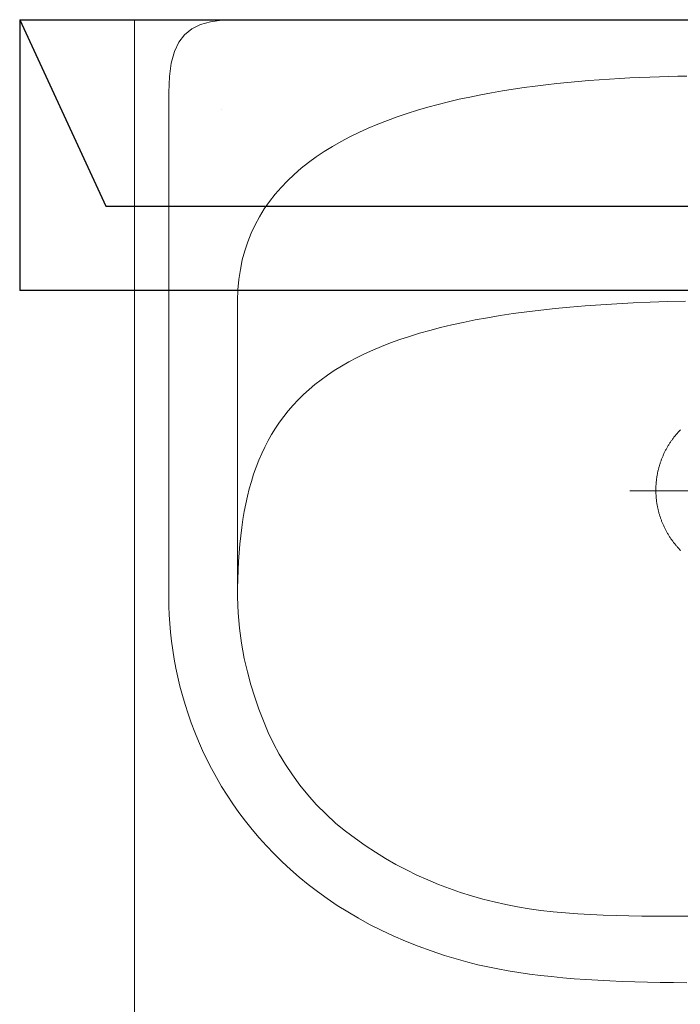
# Model space of a CAD drawing. Header units: centimetres. Extents: x 88729 to 133553, y -16225 to 14174.
# Tile 140 of 231: x 91544 to 91573, y -6669 to -6626. Entities that reach past the tile are written whole.
import ezdxf
from ezdxf.enums import TextEntityAlignment as Align

# ---------------------------------------------------------------- set-up
doc = ezdxf.new("R2010")
doc.units = ezdxf.units.CM
doc.layers.add('A-ARMATURA', color=252, linetype='Continuous', lineweight=5)
doc.layers.add('E_Istn_pozostaje', color=132, linetype='Continuous', lineweight=25)
for name, color, linetype in [('A-SUFITY', 252, 'Continuous'), ('E_PODKLAD', 7, 'Continuous'), ('R-MET-IWE', 252, 'Continuous')]:
    doc.layers.add(name, color=color, linetype=linetype)
doc.styles.get("Standard").update_dxf_attribs({"font": 'txt.shx'})

# ---------------------------------------------------------------- blocks, each defined once
blk = doc.blocks.new('RLX_F50_18W')
at = {"ltscale": 0.1}
for p, q in [((5.9, 31.5), (-5.9, 31.5)), ((-5.9, -31.5), (-5.9, 31.5)), ((5.9, 31.5), (-2.224, 27.739)), ((5.9, 31.5), (5.9, -31.5)), ((-2.224, 27.739), (-2.224, 0))]:
    blk.add_line(p, q, dxfattribs=at)
at = {"ltscale": 0.1, "flags": 9}
blk.add_attdef('RLXLUM', (0, 0), '', height=0.1, dxfattribs=at)
blk = doc.blocks.new('A$C3A7D2EB8')
at = {"layer": 'A-ARMATURA'}
for p, q in [((22.711, 16.627), (22.711, 16.627)), ((3.75, 0.027), (3.75, 0.027))]:
    blk.add_line(p, q, dxfattribs=at)
for points in [[(-0.008, 20.535), (22.115, 20.535), (22.679, 20.513), (23.178, 20.443), (23.613, 20.319), (23.987, 20.133), (24.299, 19.879), (24.552, 19.551), (24.746, 19.142), (24.884, 18.645), (24.965, 18.054), (24.992, 17.362), (24.992, -4.665), (24.988, -5.035), (24.973, -5.409), (24.95, -5.788), (24.917, -6.171), (24.873, -6.557), (24.82, -6.947), (24.757, -7.339), (24.682, -7.734), (24.598, -8.13), (24.502, -8.528), (24.396, -8.927), (24.278, -9.327), (24.149, -9.727), (24.009, -10.127), (23.857, -10.526), (23.693, -10.925), (23.516, -11.322), (23.328, -11.717), (23.127, -12.111), (22.914, -12.502), (22.688, -12.89), (22.449, -13.274), (22.197, -13.655), (21.931, -14.032), (21.652, -14.404), (21.359, -14.771), (21.053, -15.132), (20.732, -15.488), (20.398, -15.838), (20.049, -16.181), (19.685, -16.518), (19.307, -16.846), (18.913, -17.167), (18.505, -17.48), (18.081, -17.784), (17.642, -18.08), (17.188, -18.365), (16.717, -18.641), (16.231, -18.907), (15.728, -19.162), (15.209, -19.406), (14.674, -19.639), (14.122, -19.859), (13.553, -20.068), (12.966, -20.264), (12.363, -20.446), (12.363, -20.446), (11.945, -20.561), (11.518, -20.667), (11.084, -20.764), (10.641, -20.853), (10.19, -20.934), (9.731, -21.008), (9.264, -21.075), (8.788, -21.134), (8.304, -21.188), (7.811, -21.235), (7.31, -21.277), (6.8, -21.313), (6.282, -21.345), (5.754, -21.372), (5.219, -21.394), (4.674, -21.413), (4.12, -21.428), (3.558, -21.44), (2.986, -21.449), (2.406, -21.456)], [(2.136, -18.545), (2.688, -18.548), (3.244, -18.55), (3.803, -18.55), (4.363, -18.546), (4.924, -18.539), (5.484, -18.526), (6.042, -18.508), (6.597, -18.484), (7.147, -18.452), (7.692, -18.412), (8.23, -18.362), (8.76, -18.303), (9.281, -18.233), (9.79, -18.145), (10.295, -18.045), (10.796, -17.932), (11.292, -17.807), (11.783, -17.668), (12.27, -17.515), (12.752, -17.348), (13.228, -17.168), (13.7, -16.972), (14.167, -16.762), (14.629, -16.536), (15.085, -16.295), (15.536, -16.039), (15.981, -15.766), (16.421, -15.476), (16.855, -15.17), (17.283, -14.846), (17.705, -14.505), (18.56, -13.689), (18.934, -13.264), (19.281, -12.832), (19.601, -12.393), (19.897, -11.945), (20.17, -11.487), (20.421, -11.017), (20.653, -10.536), (20.866, -10.041), (21.061, -9.531), (21.242, -9.005), (21.408, -8.462), (21.562, -7.901), (21.704, -7.32), (21.822, -6.649), (21.908, -5.987), (21.965, -5.32), (21.992, -4.636), (21.992, 8.296), (21.975, 8.758), (21.934, 9.206), (21.87, 9.64), (21.784, 10.059), (21.675, 10.464), (21.545, 10.855), (21.395, 11.232), (21.224, 11.596), (21.034, 11.947), (20.825, 12.286), (20.599, 12.611), (20.354, 12.924), (20.093, 13.225), (19.816, 13.514), (19.523, 13.792), (19.216, 14.058), (18.894, 14.312), (18.558, 14.556), (18.209, 14.789), (17.849, 15.012), (17.476, 15.224), (17.092, 15.427), (16.698, 15.619), (16.294, 15.802), (15.881, 15.976), (15.459, 16.141), (15.03, 16.297), (14.593, 16.445), (14.149, 16.584), (13.7, 16.715), (13.245, 16.838), (12.786, 16.954), (12.323, 17.063), (11.856, 17.164), (11.386, 17.258), (10.914, 17.346), (10.441, 17.427), (9.967, 17.503), (9.493, 17.572), (9.019, 17.636), (8.546, 17.694), (8.075, 17.747), (7.606, 17.795), (7.14, 17.839), (6.678, 17.878), (6.22, 17.913), (5.767, 17.944), (5.319, 17.971), (4.878, 17.994), (4.443, 18.015), (4.016, 18.032), (3.597, 18.047), (3.187, 18.059), (2.786, 18.068), (2.395, 18.076)], [(21.992, -4.665), (21.99, -4.259), (21.982, -3.86), (21.969, -3.468), (21.95, -3.082), (21.924, -2.703), (21.893, -2.331), (21.855, -1.966), (21.811, -1.607), (21.759, -1.255), (21.701, -0.909), (21.634, -0.57), (21.56, -0.238), (21.478, 0.088), (21.388, 0.407), (21.289, 0.719), (21.182, 1.025), (21.065, 1.325), (20.939, 1.617), (20.804, 1.904), (20.659, 2.184), (20.504, 2.457), (20.339, 2.724), (20.163, 2.985), (19.977, 3.239), (19.779, 3.486), (19.571, 3.727), (19.35, 3.962), (19.118, 4.191), (18.874, 4.413), (18.618, 4.629), (18.349, 4.838), (18.068, 5.041), (17.773, 5.238), (17.466, 5.428), (17.145, 5.613), (16.81, 5.79), (16.461, 5.962), (16.097, 6.128), (15.72, 6.287), (15.327, 6.44), (14.92, 6.587), (14.497, 6.728), (14.059, 6.862), (13.605, 6.991), (13.135, 7.113), (12.649, 7.229), (12.146, 7.339), (11.627, 7.443), (11.09, 7.541), (10.537, 7.633), (9.966, 7.719), (9.377, 7.799), (8.77, 7.873), (8.145, 7.941), (7.501, 8.002), (6.839, 8.058), (6.157, 8.108), (5.457, 8.152), (4.736, 8.19), (3.997, 8.223), (3.237, 8.249), (2.457, 8.269)], [(2.666, -2.61), (2.689, -2.586), (2.713, -2.562), (2.736, -2.538), (2.759, -2.513), (2.781, -2.488), (2.804, -2.463), (2.826, -2.438), (2.848, -2.413), (2.869, -2.387), (2.891, -2.361), (2.912, -2.335), (2.933, -2.309), (2.954, -2.283), (2.975, -2.256), (2.995, -2.23), (3.015, -2.203), (3.035, -2.176), (3.054, -2.148), (3.074, -2.121), (3.093, -2.093), (3.112, -2.066), (3.13, -2.038), (3.149, -2.01), (3.167, -1.981), (3.185, -1.953), (3.202, -1.924), (3.22, -1.896), (3.237, -1.867), (3.253, -1.838), (3.27, -1.808), (3.286, -1.779), (3.302, -1.75), (3.318, -1.72), (3.334, -1.69), (3.349, -1.66), (3.364, -1.63), (3.379, -1.6), (3.393, -1.57), (3.407, -1.539), (3.421, -1.509), (3.435, -1.478), (3.448, -1.447), (3.461, -1.416), (3.474, -1.385), (3.486, -1.354), (3.498, -1.323), (3.51, -1.292), (3.522, -1.26), (3.533, -1.229), (3.545, -1.197), (3.555, -1.165), (3.566, -1.133), (3.576, -1.101), (3.586, -1.069), (3.596, -1.037), (3.605, -1.005), (3.614, -0.973), (3.623, -0.94), (3.632, -0.908), (3.64, -0.875), (3.648, -0.843), (3.655, -0.81), (3.663, -0.777), (3.67, -0.744), (3.677, -0.712), (3.683, -0.679), (3.689, -0.646), (3.695, -0.613), (3.701, -0.579), (3.706, -0.546), (3.711, -0.513), (3.716, -0.48), (3.72, -0.447), (3.724, -0.413), (3.728, -0.38), (3.731, -0.347), (3.735, -0.313), (3.737, -0.28), (3.74, -0.246), (3.742, -0.213), (3.744, -0.179), (3.746, -0.146), (3.747, -0.112), (3.748, -0.079), (3.749, -0.045), (3.75, -0.012), (3.75, 0.022), (3.75, 0.023), (3.75, 0.056), (3.749, 0.09), (3.749, 0.123), (3.748, 0.157), (3.746, 0.19), (3.745, 0.224), (3.743, 0.258), (3.741, 0.291), (3.738, 0.324), (3.735, 0.358), (3.732, 0.391), (3.729, 0.425), (3.725, 0.458), (3.721, 0.491), (3.717, 0.525), (3.712, 0.558), (3.707, 0.591), (3.702, 0.624), (3.697, 0.657), (3.691, 0.69), (3.685, 0.723), (3.678, 0.756), (3.672, 0.789), (3.665, 0.822), (3.657, 0.855), (3.65, 0.888), (3.642, 0.92), (3.634, 0.953), (3.626, 0.985), (3.617, 1.018), (3.608, 1.05), (3.598, 1.082), (3.589, 1.114), (3.579, 1.147), (3.569, 1.179), (3.558, 1.21), (3.548, 1.242), (3.537, 1.274), (3.525, 1.306), (3.514, 1.337), (3.502, 1.368), (3.49, 1.4), (3.477, 1.431), (3.465, 1.462), (3.452, 1.493), (3.438, 1.524), (3.425, 1.554), (3.411, 1.585), (3.397, 1.616), (3.383, 1.646), (3.368, 1.676), (3.353, 1.706), (3.338, 1.736), (3.323, 1.766), (3.307, 1.796), (3.291, 1.825), (3.275, 1.854), (3.258, 1.884), (3.241, 1.913), (3.224, 1.942), (3.207, 1.97), (3.19, 1.999), (3.172, 2.028), (3.154, 2.056), (3.136, 2.084), (3.117, 2.112), (3.098, 2.14), (3.079, 2.167), (3.06, 2.195), (3.04, 2.222), (3.021, 2.249), (3.001, 2.276), (2.98, 2.303), (2.96, 2.33), (2.939, 2.356), (2.918, 2.382), (2.897, 2.408), (2.876, 2.434), (2.854, 2.46), (2.832, 2.485), (2.81, 2.51), (2.788, 2.536), (2.765, 2.56), (2.742, 2.585), (2.719, 2.609), (2.696, 2.634), (2.673, 2.658)], [(4.88, 0), (-5.799, 0)]]:
    blk.add_lwpolyline(points, dxfattribs=at)
blk = doc.blocks.new('A$Ce817dbbb')
at = {"layer": 'A-SUFITY', "lineweight": 0, "ltscale": 0.1}
blk.add_line((147.604, -17314.017), (147.604, -17091.017), dxfattribs=at)
at = {"layer": 'A-ARMATURA', "color": 252, "lineweight": 9, "xscale": -1}
blk.add_blockref('A$C3A7D2EB8', (174.096, -17111.552), dxfattribs=at)
at = {"layer": 'R-MET-IWE', "color": 252, "lineweight": 9, "width": 0.75}
for tag, rotation, p in [('0-', 90, (-1139.045, -4143.611)), ('0-', 90, (-1113.045, -4143.611)), ('0-', 90, (-1087.045, -4143.611)), ('2-', 90, (-796.045, -4143.611)), ('2-', 90, (-505.045, -4143.611)), ('0-', 90, (-480.045, -4143.611)), ('0-', 90, (-456.045, -4143.611)), ('2-', 90, (-166.045, -4143.611)), ('2-', 90, (-625.663, -4833.611)), ('2-', 90, (-599.663, -4833.611)), ('2-', 90, (-573.663, -4833.611)), ('0-', 180, (-2169.638, -4848.468)), ('0-', 180, (-2169.638, -4873.468)), ('0-', 180, (-2169.638, -4899.468)), ('-2', 90, (-1661.47, -4961.645)), ('-2', 90, (-1636.47, -4961.645)), ('0-', 270, (-1489.782, -4968.061)), ('0-', 270, (-1464.782, -4968.061)), ('0-', 270, (-1439.782, -4968.061)), ('0-', 270, (-1364.782, -4968.061)), ('0-', 270, (-1339.782, -4968.061)), ('0-', 270, (-1314.782, -4968.061)), ('0-', 270, (328.218, -4968.061)), ('0-', 270, (354.218, -4968.061)), ('0-', 270, (1256.218, -4968.061)), ('0-', 270, (1282.218, -4968.061)), ('0-', 90, (-513.045, -5496.611)), ('0-', 90, (-487.045, -5496.611)), ('K.S.-', 90, (-487.045, -5766.111)), ('0-', 90, (-513.045, -5766.111)), ('1-', 90, (-539.045, -6114.611)), ('0-', 90, (-513.045, -6114.611)), ('0-', 90, (-487.045, -6114.611)), ('0-', 90, (301.955, -6545.611)), ('0-', 90, (327.955, -6545.611)), ('0-', 90, (353.955, -6545.611)), ('0-', 90, (416.113, -6545.611)), ('0-', 90, (1255.955, -6545.611)), ('0-', 90, (1281.955, -6545.611)), ('1-', 90, (2382.955, -6845.611)), ('1-', 90, (2408.955, -6845.611)), ('1-', 90, (2434.955, -6845.611)), ('1-', 90, (2827.955, -6845.611)), ('1-', 90, (2853.955, -6845.611)), ('1-', 90, (2879.955, -6845.611)), ('<-2', 90, (-910.64, -10482.409)), ('2->', 90, (-718.146, -10854.38)), ('2->', 90, (-692.146, -10854.38)), ('2->', 90, (-744.146, -10870.803)), ('-0', 90, (-186.093, -12450.121)), ('1-', 90, (2264.472, -12866.38)), ('1-', 90, (2290.472, -12866.38)), ('1-', 90, (2316.472, -12866.38)), ('1-', 90, (2709.472, -12866.38)), ('1-', 90, (2735.472, -12866.38)), ('1-', 90, (2761.472, -12866.38)), ('<-KL', 90, (-700.012, -16780.913)), ('-0', 90, (-179.939, -18957.533)), ('0->', 90, (-1257.528, -23179.046)), ('0->', 90, (-1231.528, -23179.046)), ('0->', 90, (-1205.528, -23179.046)), ('0->', 90, (-600.528, -23179.046)), ('0->', 90, (-574.528, -23179.046)), ('0->', 90, (-1692.528, -24074.046)), ('0->', 90, (-1666.528, -24074.046)), ('0->', 90, (-1640.528, -24074.046)), ('0->', 90, (-1486.528, -24074.046)), ('0->', 90, (-1460.528, -24074.046)), ('0->', 90, (-1434.528, -24074.046)), ('<-0', 90, (-499.818, -24383.565)), ('<-0', 90, (-298.109, -24383.565)), ('<-0', 180, (-587.122, -25088.859)), ('<-0', 270, (-496.631, -25202.677)), ('<-0', 180, (-1353.253, -25419.359)), ('<-0', 180, (-1187.253, -25444.101)), ('<-0', 90, (-179.614, -25454.222)), ('<-0', 90, (-69.593, -26375.359)), ('<-0', 90, (-43.593, -26375.359))]:
    blk.add_attdef(tag, text='', height=17, rotation=rotation, dxfattribs=at).set_placement(p, align=Align.MIDDLE)
for tag, p in [('2-', (1424.812, -4179.204)), ('2-', (1424.812, -4205.204)), ('K.S.-', (-76.891, -4264.204)), ('KL-', (-613.132, -4292.185)), ('1-', (-613.132, -4312.185)), ('1-', (-613.132, -4332.185)), ('K.S.-', (1414.126, -4333.662)), ('0-', (-70.188, -4341.204)), ('0-', (469.812, -4341.204)), ('1-', (-613.132, -4352.185)), ('0-', (1424.812, -4361.204)), ('0-', (-70.188, -4367.204)), ('1-', (469.812, -4367.204)), ('0-', (1099.812, -4368.204)), ('2-', (1424.812, -4387.204)), ('1-', (-70.188, -4393.204)), ('1-', (469.812, -4393.204)), ('1-', (1099.812, -4394.204)), ('2-', (1424.812, -4413.204)), ('2-', (-70.188, -4419.204)), ('2-', (1099.812, -4420.204)), ('2-', (469.812, -4444.204)), ('K.S.-', (-76.891, -4445.204)), ('2-', (1099.812, -4446.204)), ('2-', (469.812, -4470.204)), ('2-', (-825.188, -4496.204)), ('2-', (-825.188, -4522.204)), ('2-', (-70.188, -4574.204)), ('2-', (-70.188, -4600.204)), ('K.S.-', (1089.126, -4600.662)), ('2-', (1099.812, -4653.204)), ('2-', (-70.188, -4669.204)), ('2-', (1099.812, -4679.204)), ('-1', (1806.777, -4690.779)), ('1-', (-70.188, -4695.204)), ('2-', (1099.812, -4705.204)), ('-1', (1806.777, -4716.295)), ('K.S.-', (-73.204, -4721.204)), ('-1', (1806.777, -4743.07)), ('FR-', (-70.188, -4747.204)), ('0-', (-1066.188, -6382.704)), ('0-', (-1066.188, -6408.704)), ('2-', (1729.812, -6586.204)), ('2-', (1729.812, -6612.204)), ('2-', (1729.812, -6638.204)), ('2-', (1729.812, -6664.204)), ('K.S.-', (469.812, -6788.204)), ('1-', (-962.188, -6915.204)), ('2-', (1729.812, -6923.204)), ('1-', (-460.188, -6923.204)), ('1-', (469.812, -6923.204)), ('1-', (-460.188, -6949.204)), ('1-', (469.812, -6949.204)), ('2-', (1729.812, -6949.204)), ('K.S.-', (2901.812, -6960.204)), ('2-', (1729.812, -6975.204)), ('2-', (1729.812, -7001.204)), ('2-', (-460.188, -7026.204)), ('0-', (469.812, -7026.204)), ('2-', (-460.188, -7052.204)), ('0-', (469.812, -7052.204)), ('2-', (-460.188, -7078.204)), ('2-', (469.812, -7078.204)), ('1-', (2901.812, -7088.204)), ('2-', (469.812, -7104.204)), ('1-', (2901.812, -7114.204)), ('0-', (1729.812, -7131.204)), ('2-', (-460.188, -7141.204)), ('0-', (1729.812, -7157.204)), ('2-', (-460.188, -7167.204)), ('2-', (469.812, -7181.204)), ('2-', (1729.812, -7183.204)), ('0-', (-460.188, -7193.204)), ('2-', (469.812, -7207.204)), ('2-', (1729.812, -7209.204)), ('K.S.-', (-470.874, -7217.662)), ('2-', (469.812, -7233.204)), ('2-', (1729.812, -7235.204)), ('1-', (-460.188, -7245.204)), ('2-', (469.812, -7259.204)), ('2-', (1729.812, -7261.204)), ('2-', (1729.812, -7287.204)), ('2-', (-460.188, -7297.204)), ('2->', (-943.671, -10542.973)), ('-1', (1688.294, -10711.548)), ('-1', (1688.294, -10737.548)), ('-1', (1688.294, -10763.548)), ('<-2', (1685.551, -12605.392)), ('2->', (1611.329, -12636.472)), ('2->', (1611.329, -12658.973)), ('2->', (1590.766, -12684.973)), ('K.S.-', (2783.329, -12980.973)), ('2->', (-578.671, -13046.973)), ('2->', (-578.671, -13072.973)), ('<-2', (-476.881, -13105.942)), ('1-', (2783.329, -13108.973)), ('1-', (2783.329, -13134.973)), ('<-1', (-610.787, -16857.829)), ('<-1', (-610.787, -16877.829)), ('<-1', (1688.294, -17218.96)), ('<-1', (1688.294, -17244.96)), ('<-1', (1688.294, -17270.96)), ('<-1', (-478.914, -18553.429)), ('<-0', (-2287.983, -23879.575)), ('<-0', (-2287.983, -23905.575)), ('<-0', (-2287.983, -23931.575)), ('<-0', (-343.077, -24738.183)), ('<-0', (-478.914, -25059.683))]:
    blk.add_attdef(tag, text='', height=17, dxfattribs=at).set_placement(p, align=Align.MIDDLE)

msp = doc.modelspace()

# ---------------------------------------------------------------- block references
at = {"layer": 'E_Istn_pozostaje', "rotation": 90}
msp.add_blockref('RLX_F50_18W', (91575.978, -6631.526), dxfattribs=at)
at = {"layer": 'E_PODKLAD'}
msp.add_blockref('A$Ce817dbbb', (91401.874, 10465.391), dxfattribs=at)

doc.saveas('drawing.dxf')
